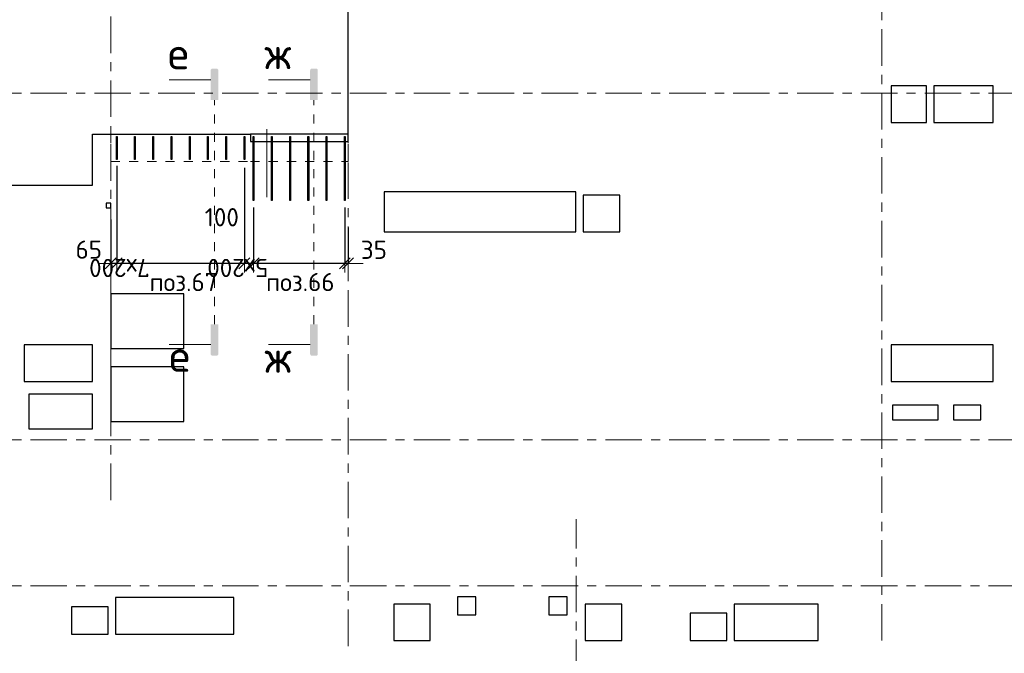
# Model space of a CAD drawing. Header units: metres. Extents: x -38 to 99, y -15 to 21.
# Tile 13 of 88: x 42.05 to 52.84, y 6.66 to 13.61. Entities that reach past the tile are written whole.
import ezdxf

# ---------------------------------------------------------------- set-up
doc = ezdxf.new("R2010")
doc.units = ezdxf.units.M
doc.header["$PDMODE"] = 65
for name, pattern in [('______11', [0.5, 0.4, -0.05, 0, -0.05]), ('______2', [0.0405, 0.03, -0.0105]), ('______3', [0.5, 0.4, -0.1]), ('______5', [1.1, 0.8, -0.1, 0.1, -0.1]), ('______9', [0.015, 0, -0.015])]:
    doc.linetypes.add(name, pattern=pattern)
for name, color, linetype, lineweight in [('XR$2$Осевая линия (1)', 7, '______5', 13), ('XR$4$Арм.стержн. Арматура края', 96, 'Continuous', 35), ('XR$4$Арм.стержн. Хомут', 240, 'Continuous', 35), ('XR$4$Балка (1)', 7, '______3', 13), ('XR$4$Перекрытие (1)', 7, 'Continuous', 35), ('XR$4$Размерная линия (1)', 7, 'Continuous', 13), ('XR$4$Текст_ общее_1', 7, 'Continuous', 13)]:
    doc.layers.add(name, color=color, linetype=linetype, lineweight=lineweight)
doc.styles.add('ISOCPEUR', font='txt')
doc.dimstyles.new('DIMSTYLE_3', dxfattribs={"dimtxt": 0.2, "dimasz": 0.2, "dimexe": 0, "dimexo": 0, "dimgap": 0.1, "dimtad": 2, "dimdec": 0, "dimlfac": 1000, "dimrnd": 5, "dimzin": 12, "dimdsep": 46, "dimtxsty": 'ISOCPEUR', "dimblk1": 'ALL_ML_STRICH', "dimblk2": 'ALL_ML_STRICH', "dimsah": 1, "dimcen": 0, "dimclrd": 7, "dimclre": 256, "dimclrt": 7, "dimadec": 0, "dimazin": 0, "dimtfac": 1, "dimtdec": 0, "dimtix": 1, "dimtmove": 2, "dimatfit": 3, "dimfxl": 0, "dimtzin": 0, "dimlwd": 0, "dimlwe": -3, "dimarcsym": 0})
doc.dimstyles.new('DIMSTYLE_33', dxfattribs={"dimtxt": 0.2, "dimasz": 0.2, "dimexe": 0, "dimexo": 0, "dimgap": 0.1, "dimtad": 2, "dimdec": 0, "dimlfac": 1000, "dimrnd": 5, "dimzin": 12, "dimdsep": 46, "dimtxsty": 'ISOCPEUR', "dimblk1": 'ALL_ML_STRICH', "dimblk2": 'ALL_ML_STRICH', "dimsah": 1, "dimcen": 0, "dimclrd": 7, "dimclre": 256, "dimclrt": 7, "dimadec": 0, "dimazin": 0, "dimtfac": 1, "dimtdec": 0, "dimtix": 1, "dimtmove": 2, "dimatfit": 3, "dimfxl": 0, "dimtvp": 1.2, "dimtzin": 0, "dimlwd": 0, "dimlwe": -3, "dimarcsym": 0})

# ---------------------------------------------------------------- blocks, each defined once
blk = doc.blocks.new('ALL_ML_STRICH')
at = {"color": 0, "linetype": 'ByBlock', "lineweight": -2}
for p, q in [((-1, 0), (0.5, 0)), ((-0.3, -0.3), (0.3, 0.3)), ((0, -0.5), (0, 0.5))]:
    blk.add_line(p, q, dxfattribs=at)
blk = doc.blocks.new('*D297')
at = {"layer": 'DEFPOINTS', "color": 7, "linetype": 'Continuous', "lineweight": 13, "transparency": 33554687}
for p in [(45.615, 11.566), (45.65, 11.349), (45.65, 10.934)]:
    blk.add_point(p, dxfattribs=at)
at = {"layer": 'XR$4$Размерная линия (1)', "color": 9, "linetype": 'Continuous', "lineweight": -2, "true_color": 0xc7c7c7, "transparency": 33554687}
for p, q in [((45.615, 11.546), (45.615, 10.934)), ((45.65, 11.329), (45.65, 10.934))]:
    blk.add_line(p, q, dxfattribs=at)
at = {"layer": 'XR$4$Размерная линия (1)', "color": 7, "linetype": 'Continuous', "lineweight": -2, "transparency": 33554687}
blk.add_line((45.65, 10.934), (45.615, 10.934), dxfattribs=at)
at = {"layer": 'XR$4$Размерная линия (1)', "color": 7, "linetype": 'Continuous', "lineweight": 13, "transparency": 33554687, "xscale": 0.2, "yscale": 0.2, "zscale": 0.2}
for p, rotation in [((45.65, 10.934), 360), ((45.615, 10.934), 180)]:
    blk.add_blockref('ALL_ML_STRICH', p, dxfattribs=dict(at, rotation=rotation))
at = {"layer": 'XR$4$Размерная линия (1)', "color": 7, "linetype": 'Continuous', "lineweight": 13, "transparency": 33554687, "insert": (45.933, 11.083), "char_height": 0.2, "width": 0.4, "attachment_point": 5, "style": 'ISOCPEUR'}
blk.add_mtext('\\A1;{35}', dxfattribs=at)
blk = doc.blocks.new('*D298')
at = {"layer": 'DEFPOINTS', "color": 7, "linetype": 'Continuous', "lineweight": 13, "transparency": 33554687}
for p in [(44.615, 11.566), (45.615, 11.566), (45.615, 10.934)]:
    blk.add_point(p, dxfattribs=at)
at = {"layer": 'XR$4$Размерная линия (1)', "color": 9, "linetype": 'Continuous', "lineweight": -2, "true_color": 0xc7c7c7, "transparency": 33554687}
for p, q in [((44.615, 11.546), (44.615, 10.934)), ((45.615, 11.546), (45.615, 10.934))]:
    blk.add_line(p, q, dxfattribs=at)
at = {"layer": 'XR$4$Размерная линия (1)', "color": 7, "linetype": 'Continuous', "lineweight": -2, "transparency": 33554687}
blk.add_line((45.615, 10.934), (44.615, 10.934), dxfattribs=at)
at = {"layer": 'XR$4$Размерная линия (1)', "color": 7, "linetype": 'Continuous', "lineweight": 13, "transparency": 33554687, "xscale": 0.2, "yscale": 0.2, "zscale": 0.2}
for p, rotation in [((44.615, 10.934), 180), ((45.615, 10.934), 360)]:
    blk.add_blockref('ALL_ML_STRICH', p, dxfattribs=dict(at, rotation=rotation))
at = {"layer": 'XR$4$Размерная линия (1)', "color": 7, "linetype": 'Continuous', "lineweight": 13, "transparency": 33554687, "insert": (44.775, 10.784), "char_height": 0.2, "width": 0.01, "attachment_point": 1, "rotation": 180, "line_spacing_factor": 0.60241, "style": 'ISOCPEUR'}
blk.add_mtext('5х200', dxfattribs=at)
blk = doc.blocks.new('*D299')
at = {"layer": 'DEFPOINTS', "color": 7, "linetype": 'Continuous', "lineweight": 13, "transparency": 33554687}
for p in [(44.515, 12.002), (44.615, 11.566), (44.615, 10.934)]:
    blk.add_point(p, dxfattribs=at)
at = {"layer": 'XR$4$Размерная линия (1)', "color": 9, "linetype": 'Continuous', "lineweight": -2, "true_color": 0xc7c7c7, "transparency": 33554687}
for p, q in [((44.515, 11.982), (44.515, 10.934)), ((44.615, 11.546), (44.615, 10.934))]:
    blk.add_line(p, q, dxfattribs=at)
at = {"layer": 'XR$4$Размерная линия (1)', "color": 7, "linetype": 'Continuous', "lineweight": -2, "transparency": 33554687}
blk.add_line((44.615, 10.934), (44.515, 10.934), dxfattribs=at)
at = {"layer": 'XR$4$Размерная линия (1)', "color": 7, "linetype": 'Continuous', "lineweight": 13, "transparency": 33554687, "xscale": 0.2, "yscale": 0.2, "zscale": 0.2}
for p, rotation in [((44.615, 10.934), 360), ((44.515, 10.934), 180)]:
    blk.add_blockref('ALL_ML_STRICH', p, dxfattribs=dict(at, rotation=rotation))
at = {"layer": 'XR$4$Размерная линия (1)', "color": 7, "linetype": 'Continuous', "lineweight": 13, "transparency": 33554687, "insert": (44.267, 11.44), "char_height": 0.2, "width": 0.6, "attachment_point": 5, "style": 'ISOCPEUR'}
blk.add_mtext('\\A1;{100}', dxfattribs=at)
blk = doc.blocks.new('*D300')
at = {"layer": 'DEFPOINTS', "color": 7, "linetype": 'Continuous', "lineweight": 13, "transparency": 33554687}
for p in [(43.115, 12.023), (44.515, 12.002), (44.515, 10.934)]:
    blk.add_point(p, dxfattribs=at)
at = {"layer": 'XR$4$Размерная линия (1)', "color": 9, "linetype": 'Continuous', "lineweight": -2, "true_color": 0xc7c7c7, "transparency": 33554687}
for p, q in [((43.115, 12.003), (43.115, 10.934)), ((44.515, 11.982), (44.515, 10.934))]:
    blk.add_line(p, q, dxfattribs=at)
at = {"layer": 'XR$4$Размерная линия (1)', "color": 7, "linetype": 'Continuous', "lineweight": -2, "transparency": 33554687}
blk.add_line((44.515, 10.934), (43.115, 10.934), dxfattribs=at)
at = {"layer": 'XR$4$Размерная линия (1)', "color": 7, "linetype": 'Continuous', "lineweight": 13, "transparency": 33554687, "xscale": 0.2, "yscale": 0.2, "zscale": 0.2}
for p, rotation in [((43.115, 10.934), 180), ((44.515, 10.934), 360)]:
    blk.add_blockref('ALL_ML_STRICH', p, dxfattribs=dict(at, rotation=rotation))
at = {"layer": 'XR$4$Размерная линия (1)', "color": 7, "linetype": 'Continuous', "lineweight": 13, "transparency": 33554687, "insert": (43.475, 10.784), "char_height": 0.2, "width": 0.01, "attachment_point": 1, "rotation": 180, "line_spacing_factor": 0.60241, "style": 'ISOCPEUR'}
blk.add_mtext('7х200', dxfattribs=at)
blk = doc.blocks.new('*D301')
at = {"layer": 'DEFPOINTS', "color": 7, "linetype": 'Continuous', "lineweight": 13, "transparency": 33554687}
for p in [(43.115, 12.023), (43.05, 11.435), (43.115, 10.934)]:
    blk.add_point(p, dxfattribs=at)
at = {"layer": 'XR$4$Размерная линия (1)', "color": 9, "linetype": 'Continuous', "lineweight": -2, "true_color": 0xc7c7c7, "transparency": 33554687}
for p, q in [((43.115, 12.003), (43.115, 10.934)), ((43.05, 11.415), (43.05, 10.934))]:
    blk.add_line(p, q, dxfattribs=at)
at = {"layer": 'XR$4$Размерная линия (1)', "color": 7, "linetype": 'Continuous', "lineweight": -2, "transparency": 33554687}
blk.add_line((43.115, 10.934), (43.05, 10.934), dxfattribs=at)
at = {"layer": 'XR$4$Размерная линия (1)', "color": 7, "linetype": 'Continuous', "lineweight": 13, "transparency": 33554687, "xscale": 0.2, "yscale": 0.2, "zscale": 0.2}
for p, rotation in [((43.115, 10.934), 360), ((43.05, 10.934), 180)]:
    blk.add_blockref('ALL_ML_STRICH', p, dxfattribs=dict(at, rotation=rotation))
at = {"layer": 'XR$4$Размерная линия (1)', "color": 7, "linetype": 'Continuous', "lineweight": 13, "transparency": 33554687, "insert": (42.809, 11.085), "char_height": 0.2, "width": 0.4, "attachment_point": 5, "style": 'ISOCPEUR'}
blk.add_mtext('\\A1;{65}', dxfattribs=at)

msp = doc.modelspace()

# ---------------------------------------------------------------- hatches: boundary and pattern name
at = {"linetype": 'Continuous', "lineweight": 25, "true_color": 0x000000, "transparency": 33554687}
for points in [[(44.1451, 13.0522), (44.1449, 13.0496), (44.1449, 12.7246), (44.2285, 12.7246), (44.2285, 13.0496), (44.2283, 13.0522), (44.2278, 13.0547), (44.227, 13.0571), (44.2259, 13.0594), (44.2245, 13.0615), (44.2228, 13.0634), (44.2209, 13.0651), (44.2187, 13.0665), (44.2164, 13.0677), (44.214, 13.0685), (44.2115, 13.069), (44.209, 13.0692), (44.1644, 13.0692), (44.1619, 13.069), (44.1594, 13.0685), (44.157, 13.0677), (44.1547, 13.0665), (44.1526, 13.0651), (44.1506, 13.0634), (44.1489, 13.0615), (44.1475, 13.0594), (44.1464, 13.0571), (44.1456, 13.0547)], [(45.2351, 13.0522), (45.2349, 13.0496), (45.2349, 12.7246), (45.3185, 12.7246), (45.3185, 13.0496), (45.3183, 13.0522), (45.3178, 13.0547), (45.317, 13.0571), (45.3159, 13.0594), (45.3145, 13.0615), (45.3128, 13.0634), (45.3109, 13.0651), (45.3087, 13.0665), (45.3064, 13.0677), (45.304, 13.0685), (45.3015, 13.069), (45.299, 13.0692), (45.2544, 13.0692), (45.2519, 13.069), (45.2494, 13.0685), (45.247, 13.0677), (45.2447, 13.0665), (45.2426, 13.0651), (45.2406, 13.0634), (45.2389, 13.0615), (45.2375, 13.0594), (45.2364, 13.0571), (45.2356, 13.0547)]]:
    msp.add_hatch(color=18, dxfattribs=at).paths.add_polyline_path(points)
for points in [[(44.1451, 9.9392), (44.1449, 9.9417), (44.1449, 10.2667), (44.2285, 10.2667), (44.2285, 9.9417), (44.2283, 9.9392), (44.2278, 9.9367), (44.227, 9.9343), (44.2259, 9.932), (44.2245, 9.9298), (44.2228, 9.9279), (44.2209, 9.9262), (44.2187, 9.9248), (44.2164, 9.9237), (44.214, 9.9229), (44.2115, 9.9224), (44.209, 9.9222), (44.1644, 9.9222), (44.1619, 9.9224), (44.1594, 9.9229), (44.157, 9.9237), (44.1547, 9.9248), (44.1526, 9.9262), (44.1506, 9.9279), (44.1489, 9.9298), (44.1475, 9.932), (44.1464, 9.9343), (44.1456, 9.9367)], [(45.2351, 9.9392), (45.2349, 9.9417), (45.2349, 10.2667), (45.3185, 10.2667), (45.3185, 9.9417), (45.3183, 9.9392), (45.3178, 9.9367), (45.317, 9.9343), (45.3159, 9.932), (45.3145, 9.9298), (45.3128, 9.9279), (45.3109, 9.9262), (45.3087, 9.9248), (45.3064, 9.9237), (45.304, 9.9229), (45.3015, 9.9224), (45.299, 9.9222), (45.2544, 9.9222), (45.2519, 9.9224), (45.2494, 9.9229), (45.247, 9.9237), (45.2447, 9.9248), (45.2426, 9.9262), (45.2406, 9.9279), (45.2389, 9.9298), (45.2375, 9.932), (45.2364, 9.9343), (45.2356, 9.9367)]]:
    msp.add_hatch(color=18, dxfattribs=at).paths.add_polyline_path(points, flags=16)

# ---------------------------------------------------------------- linework, layer by layer
at = {"color": 7, "linetype": 'Continuous', "lineweight": 13, "transparency": 33554687}
for p, q in [((44.1449, 12.9476), (43.6882, 12.9476)), ((45.2349, 12.9476), (44.7782, 12.9476)), ((44.1449, 10.0437), (43.6882, 10.0437)), ((45.2349, 10.0437), (44.7782, 10.0437))]:
    msp.add_line(p, q, dxfattribs=at)
at = {"color": 7, "linetype": '______9', "lineweight": 13, "transparency": 33554687}
for p, q in [((44.1867, 10.2667), (44.1867, 12.7246)), ((45.2767, 10.2667), (45.2767, 12.7246))]:
    msp.add_line(p, q, dxfattribs=at)
at = {"color": 52, "linetype": 'Continuous', "lineweight": 13, "transparency": 33554687}
msp.add_line((44.7602, 12.4069), (44.7602, 11.6583), dxfattribs=at)
at = {"layer": 'XR$2$Осевая линия (1)', "color": 253, "linetype": '______11', "lineweight": 13, "true_color": 0xa0a0a0, "transparency": 33554687}
for p, q in [((43.05, 8.34), (43.05, 19.78)), ((45.65, 6.74), (45.65, 19.78)), ((51.5, 6.8), (51.5, 19.78)), ((-2.63, 12.8), (62.6, 12.8)), ((-2.63, 9), (62.6, 9)), ((48.15, -3.39), (48.15, 8.13)), ((-2.63, 7.4), (62.6, 7.4))]:
    msp.add_line(p, q, dxfattribs=at)
at = {"layer": 'XR$4$Арм.стержн. Арматура края', "color": 40, "linetype": 'Continuous', "lineweight": 25, "transparency": 33554687}
for points in [[(44.619, 12.3252), (44.619, 11.6223), (44.611, 11.6223), (44.611, 12.3252), (44.619, 12.3252)], [(44.819, 12.3252), (44.819, 11.6223), (44.811, 11.6223), (44.811, 12.3252), (44.819, 12.3252)], [(45.019, 12.3252), (45.019, 11.6223), (45.011, 11.6223), (45.011, 12.3252), (45.019, 12.3252)], [(45.219, 12.3252), (45.219, 11.6223), (45.211, 11.6223), (45.211, 12.3252), (45.219, 12.3252)], [(45.419, 12.3252), (45.419, 11.6223), (45.411, 11.6223), (45.411, 12.3252), (45.419, 12.3252)], [(45.619, 12.3252), (45.619, 11.6223), (45.611, 11.6223), (45.611, 12.3252), (45.619, 12.3252)]]:
    msp.add_lwpolyline(points, dxfattribs=at)
at = {"layer": 'XR$4$Арм.стержн. Хомут', "color": 40, "linetype": 'Continuous', "lineweight": 25, "transparency": 33554687}
for points in [[(43.119, 12.3263), (43.119, 12.0742), (43.111, 12.0742), (43.111, 12.3263), (43.119, 12.3263)], [(43.319, 12.3263), (43.319, 12.0742), (43.311, 12.0742), (43.311, 12.3263), (43.319, 12.3263)], [(43.519, 12.3263), (43.519, 12.0742), (43.511, 12.0742), (43.511, 12.3263), (43.519, 12.3263)], [(43.719, 12.3263), (43.719, 12.0742), (43.711, 12.0742), (43.711, 12.3263), (43.719, 12.3263)], [(43.919, 12.3263), (43.919, 12.0742), (43.911, 12.0742), (43.911, 12.3263), (43.919, 12.3263)], [(44.119, 12.3263), (44.119, 12.0742), (44.111, 12.0742), (44.111, 12.3263), (44.119, 12.3263)], [(44.319, 12.3263), (44.319, 12.0742), (44.311, 12.0742), (44.311, 12.3263), (44.319, 12.3263)], [(44.519, 12.3263), (44.519, 12.0742), (44.511, 12.0742), (44.511, 12.3263), (44.519, 12.3263)]]:
    msp.add_lwpolyline(points, dxfattribs=at)
at = {"layer": 'XR$4$Балка (1)', "color": 7, "linetype": '______2', "lineweight": 18, "transparency": 33554687}
for p, q in [((43.05, 12.3502), (43.05, 12.0502)), ((45.65, 12.0502), (45.65, 12.2702)), ((43.05, 12.0502), (44.58, 12.0502)), ((44.58, 12.0502), (45.65, 12.0502))]:
    msp.add_line(p, q, dxfattribs=at)
at = {"layer": 'XR$4$Перекрытие (1)', "color": 7, "linetype": 'Continuous', "lineweight": 25, "transparency": 33554687}
for p, q in [((45.65, 12.2702), (45.65, 16.6502)), ((51.99, 12.8802), (51.6, 12.8801)), ((51.6, 12.8801), (51.6, 12.4801)), ((51.99, 12.4802), (51.99, 12.8802)), ((52.07, 12.8802), (52.07, 12.4802)), ((52.72, 12.8802), (52.07, 12.8802)), ((52.72, 12.4802), (52.72, 12.8802)), ((51.6, 12.4801), (51.99, 12.4802)), ((52.07, 12.4802), (52.72, 12.4802)), ((42.85, 11.7903), (42.85, 12.3502)), ((42.85, 12.3502), (44.58, 12.3502)), ((44.58, 12.3502), (44.58, 12.2702)), ((45.65, 12.3502), (44.58, 12.3502)), ((44.58, 12.2702), (45.65, 12.2702)), ((41.0797, 11.7903), (42.85, 11.7903)), ((46.0469, 11.7202), (46.0469, 11.2802)), ((48.1469, 11.7202), (46.0469, 11.7202)), ((48.1469, 11.2802), (48.1469, 11.7202)), ((48.2269, 11.6802), (48.2269, 11.2802)), ((48.6269, 11.6802), (48.2269, 11.6802)), ((48.6269, 11.2802), (48.6269, 11.6802)), ((43, 11.5937), (43, 11.5437)), ((43.05, 11.5937), (43, 11.5937)), ((43.05, 11.5437), (43.05, 11.5937)), ((43, 11.5437), (43.05, 11.5437)), ((46.0469, 11.2802), (48.1469, 11.2802)), ((48.2269, 11.2802), (48.6269, 11.2802)), ((43.05, 10.6006), (43.05, 10.0006)), ((43.85, 10.6006), (43.05, 10.6006)), ((43.85, 10.0006), (43.85, 10.6006)), ((42.1, 10.0398), (42.1, 9.6398)), ((42.85, 10.0398), (42.1, 10.0398)), ((42.85, 9.6398), (42.85, 10.0398)), ((51.6, 10.0404), (51.6, 9.6404)), ((52.72, 10.0404), (51.6, 10.0404)), ((52.72, 9.6404), (52.72, 10.0404)), ((43.05, 10.0006), (43.85, 10.0006)), ((43.05, 9.8018), (43.05, 9.2018)), ((43.85, 9.8018), (43.05, 9.8018)), ((43.85, 9.2018), (43.85, 9.8018)), ((42.1, 9.6398), (42.85, 9.6398)), ((51.6, 9.6404), (52.72, 9.6404)), ((42.1506, 9.4995), (42.1506, 9.1195)), ((42.8506, 9.4995), (42.1506, 9.4995)), ((42.8506, 9.1195), (42.8506, 9.4995)), ((51.6156, 9.3795), (51.6156, 9.2195)), ((52.1156, 9.3795), (51.6156, 9.3795)), ((52.1156, 9.2195), (52.1156, 9.3795)), ((52.2856, 9.3795), (52.2856, 9.2195)), ((52.5856, 9.3795), (52.2856, 9.3795)), ((52.5856, 9.2195), (52.5856, 9.3795)), ((43.05, 9.2018), (43.85, 9.2018)), ((51.6156, 9.2195), (52.1156, 9.2195)), ((52.2856, 9.2195), (52.5856, 9.2195)), ((42.1506, 9.1195), (42.8506, 9.1195)), ((43.1, 7.2702), (43.1, 6.8702)), ((44.4, 7.2702), (43.1, 7.2702)), ((44.4, 6.8702), (44.4, 7.2702)), ((47.0502, 7.2803), (46.8502, 7.2802)), ((46.8502, 7.2802), (46.8502, 7.0802)), ((47.0502, 7.0803), (47.0502, 7.2803)), ((48.0502, 7.2803), (47.8502, 7.2802)), ((47.8502, 7.2802), (47.8502, 7.0802)), ((48.0502, 7.0803), (48.0502, 7.2803)), ((42.62, 7.1702), (42.62, 6.8702)), ((43.02, 7.1702), (42.62, 7.1702)), ((43.02, 6.8702), (43.02, 7.1702)), ((46.15, 7.2002), (46.15, 6.8002)), ((46.55, 7.2002), (46.15, 7.2002)), ((46.55, 6.8002), (46.55, 7.2002)), ((48.25, 7.2002), (48.25, 6.8002)), ((48.65, 7.2002), (48.25, 7.2002)), ((48.65, 6.8002), (48.65, 7.2002)), ((49.88, 7.2002), (49.88, 6.8002)), ((50.8, 7.2002), (49.88, 7.2002)), ((50.8, 6.8002), (50.8, 7.2002)), ((46.8502, 7.0802), (47.0502, 7.0803)), ((47.8502, 7.0802), (48.0502, 7.0803)), ((49.4, 7.1002), (49.4, 6.8002)), ((49.8, 7.1002), (49.4, 7.1002)), ((49.8, 6.8002), (49.8, 7.1002)), ((42.62, 6.8702), (43.02, 6.8702)), ((43.1, 6.8702), (44.4, 6.8702)), ((46.15, 6.8002), (46.55, 6.8002)), ((48.25, 6.8002), (48.65, 6.8002)), ((49.4, 6.8002), (49.8, 6.8002)), ((49.88, 6.8002), (50.8, 6.8002))]:
    msp.add_line(p, q, dxfattribs=at)

# ---------------------------------------------------------------- texts
at = {"color": 7, "linetype": 'Continuous', "lineweight": 13, "transparency": 33554687, "char_height": 0.35, "attachment_point": 5, "style": 'ISOCPEUR'}
for s, insert, width in [('\\A1;{\\fISOCPEUR|i0|b0;\\H0.350000;\\W1.000000;\\C7;е}\\P', (43.7908, 13.2367), 0.381111), ('\\A1;{\\fISOCPEUR|i0|b0;\\H0.350000;\\W1.000000;\\C7;ж}\\P', (44.8808, 13.2367), 0.458182), ('\\A1;{\\fISOCPEUR|i0|b0;\\H0.350000;\\W1.000000;\\C7;е}\\P', (43.8047, 9.9206), 0.381111), ('\\A1;{\\fISOCPEUR|i0|b0;\\H0.350000;\\W1.000000;\\C7;ж}\\P', (44.8828, 9.9092), 0.458182)]:
    msp.add_mtext(s, dxfattribs=dict(at, insert=insert, width=width))
at = {"layer": 'XR$4$Текст_ общее_1', "color": 7, "linetype": 'Continuous', "lineweight": 13, "transparency": 33554687, "char_height": 0.2, "width": 0.844937, "attachment_point": 5, "style": 'ISOCPEUR'}
for s, insert in [('\\A1;{\\fISOCPEUR|i0|b0;\\H0.200000;\\W1.000000;\\C7;поз.67}\\P', (43.8469, 10.7298)), ('\\A1;{\\fISOCPEUR|i0|b0;\\H0.200000;\\W1.000000;\\C7;поз.66}\\P', (45.1269, 10.7298))]:
    msp.add_mtext(s, dxfattribs=dict(at, insert=insert))

# ---------------------------------------------------------------- dimensions: what is measured, and where the dimension line sits
at = {"layer": 'XR$4$Размерная линия (1)', "color": 7, "linetype": 'Continuous', "lineweight": 13, "transparency": 33554687}
for base, p1, p2, picture, middle in [((43.05, 10.9335), (43.115, 12.0028), (43.05, 11.4149), '*D301', (42.8093, 11.0846)), ((44.515, 10.9335), (44.615, 11.5455), (44.515, 11.9824), '*D299', (44.2671, 11.4402)), ((45.615, 10.9335), (45.65, 11.3292), (45.615, 11.5455), '*D297', (45.9328, 11.0835))]:
    dim = msp.add_linear_dim(base=base, p1=p1, p2=p2, angle=180, dimstyle='DIMSTYLE_33', override={"dimpost": '<>', "dimclrd": 7, "dimclre": 9, "dimclrt": 7, "dimlwd": 0, "dimlwe": 65533}, dxfattribs=at)
    dim.commit()
    dim.dimension.update_dxf_attribs({"geometry": picture, "text_midpoint": middle, "dimtype": 160})
for base, p1, p2, text, picture, middle in [((43.115, 10.9335), (44.515, 11.9824), (43.115, 12.0028), '7х200', '*D300', (43.815, 11.0335)), ((44.615, 10.9335), (45.615, 11.5455), (44.615, 11.5455), '5х200', '*D298', (45.115, 11.0335))]:
    dim = msp.add_linear_dim(base=base, p1=p1, p2=p2, angle=180, text=text, dimstyle='DIMSTYLE_3', override={"dimpost": '<>', "dimclrd": 7, "dimclre": 9, "dimclrt": 7, "dimlwd": 0, "dimlwe": 65533}, dxfattribs=at)
    dim.commit()
    dim.dimension.update_dxf_attribs({"geometry": picture, "text_midpoint": middle, "dimtype": 160})

doc.saveas('drawing.dxf')
